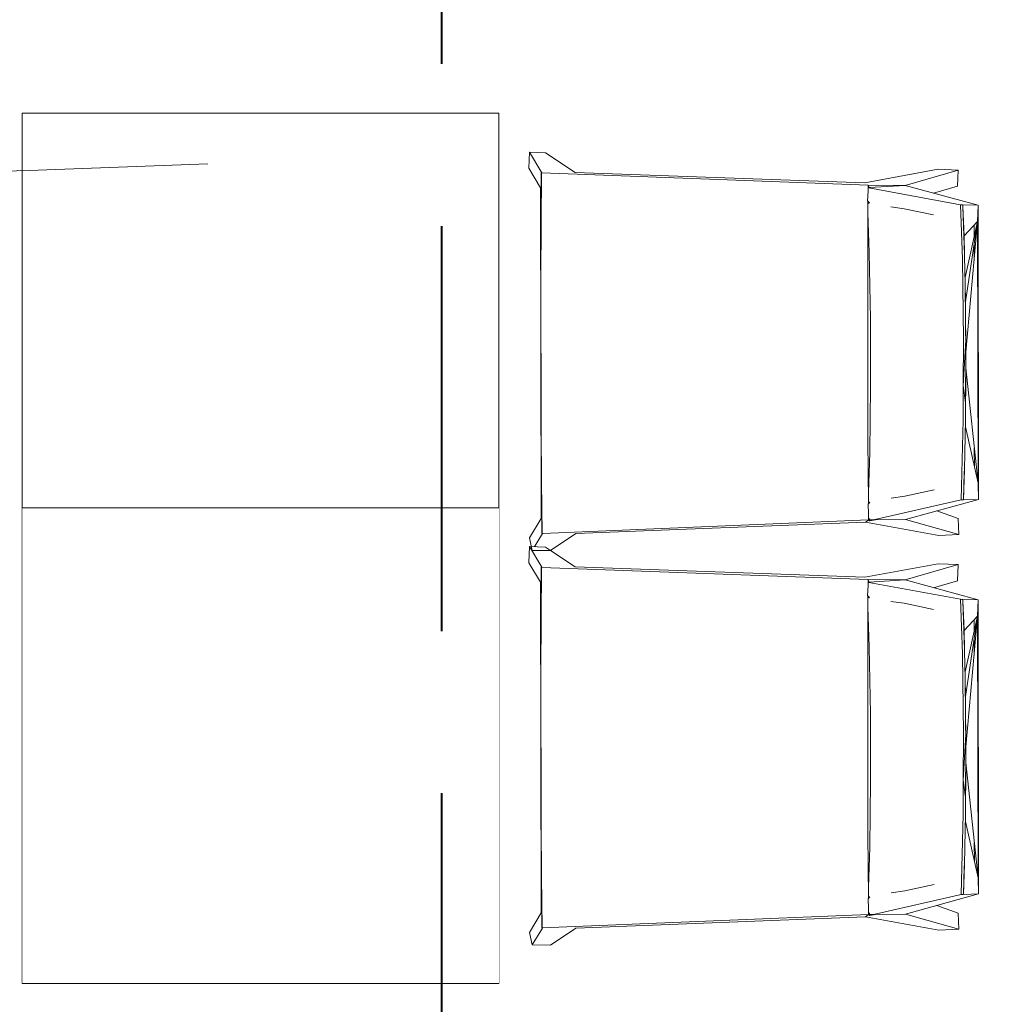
# Model space of a CAD drawing. Header units: millimetres. Extents: x 2016045 to 2079203, y -1576958 to -1542749.
# Tile 23 of 109: x 2037406 to 2038609, y -1568516 to -1567301. Entities that reach past the tile are written whole.
import ezdxf

# ---------------------------------------------------------------- set-up
doc = ezdxf.new("R2010")
doc.units = ezdxf.units.MM
doc.header["$MEASUREMENT"] = 0
for name, pattern in [('Dashed', [5644.44, 2822.22, -2822.22]), ('Przerywana DŁUGA', [700, 500, -200]), ('Wipeout_Contour', [1000, 0, -1000])]:
    doc.linetypes.add(name, pattern=pattern)
for name, color, linetype, lineweight in [('a___cienka___0.15_Nr_pióra__241', 7, 'Continuous', 25), ('PRZEKROJE PARTER_Nr_pióra__5', 7, 'Continuous', 40), ('Wymiarowanie_Nr_pióra__1', 7, 'Continuous', 0)]:
    doc.layers.add(name, color=color, linetype=linetype, lineweight=lineweight)
for name, color, linetype in [('MEBLE PKN', 7, 'Continuous'), ('PRZEKROJE PARTER', 7, 'Continuous'), ('Wymiarowanie', 7, 'Continuous')]:
    doc.layers.add(name, color=color, linetype=linetype)
doc.layers.add('MEBLE PKN_Nr_pióra__12', color=7, linetype='Continuous', lineweight=5, true_color=0x9f9f9f)
doc.layers.add('Wymiarowanie_Nr_pióra__3', color=7, linetype='Continuous', lineweight=35, true_color=0x008200)
doc.styles.add('GENERATED_STYLE_1', font='arial.ttf')
doc.dimstyles.new('GENERATED_STYLE__1', dxfattribs={"dimtxt": 125, "dimasz": 114, "dimexe": 0.18, "dimexo": 0, "dimgap": 0.09, "dimtad": 1, "dimtih": 1, "dimtoh": 1, "dimdec": 0, "dimlfac": 0.1, "dimzin": 0, "dimdsep": 46, "dimtxsty": 'GENERATED_STYLE_1', "dimblk": 'ARROWHEAD_2', "dimblk1": 'ARROWHEAD_2', "dimblk2": 'ARROWHEAD_2', "dimcen": 0.09, "dimclrd": 7, "dimclre": 7, "dimclrt": 7, "dimadec": 4, "dimazin": 0, "dimtfac": 1, "dimtdec": 4, "dimtmove": 0, "dimatfit": 3, "dimfxl": 0, "dimtolj": 1, "dimtzin": 0, "dimarcsym": 0})

# ---------------------------------------------------------------- blocks, each defined once
blk = doc.blocks.new('*D151', base_point=(1682719.6, -1237567.4))
at = {"layer": 'Wymiarowanie_Nr_pióra__1', "linetype": 'Continuous'}
for p, q in [((2031751.4, -1572444), (2031751.4, -1572219)), ((2041101, -1572444), (2041101, -1572219)), ((2031751.4, -1572331.5), (2041101, -1572331.5))]:
    blk.add_line(p, q, dxfattribs=at)
at = {"layer": 'Wymiarowanie_Nr_pióra__3', "linetype": 'Continuous'}
for p, q in [((2031794.7, -1572256.5), (2031708.1, -1572406.5)), ((2041144.3, -1572256.5), (2041057.7, -1572406.5))]:
    blk.add_line(p, q, dxfattribs=at)
at = {"layer": 'Wymiarowanie_Nr_pióra__1', "insert": (2036283.9, -1572306.5), "char_height": 125, "attachment_point": 7, "style": 'GENERATED_STYLE_1'}
blk.add_mtext('\\A1;{\\fArial|b0|i0|c238|p38;935}', dxfattribs=at)
blk = doc.blocks.new('ARROWHEAD_2')
at = {"color": 0, "linetype": 'Continuous', "lineweight": 0}
for p, q in [((-0.378, -0.655), (0.378, 0.655)), ((0, 0), (-1, 0))]:
    blk.add_line(p, q, dxfattribs=at)
blk = doc.blocks.new('*D153', base_point=(1682719.6, -1237567.4))
at = {"layer": 'Wymiarowanie_Nr_pióra__1', "linetype": 'Continuous'}
for p, q in [((2023749.9, -1572694), (2023749.9, -1572469)), ((2041502.9, -1572694), (2041502.9, -1572469)), ((2023676.5, -1572581.5), (2023749.9, -1572581.5)), ((2023749.9, -1572581.5), (2041502.9, -1572581.5)), ((2041502.9, -1572581.5), (2041576.2, -1572581.5))]:
    blk.add_line(p, q, dxfattribs=at)
at = {"layer": 'Wymiarowanie_Nr_pióra__3', "linetype": 'Continuous'}
for p, q in [((2023793.2, -1572506.5), (2023706.6, -1572656.5)), ((2041459.6, -1572656.5), (2041546.2, -1572506.5))]:
    blk.add_line(p, q, dxfattribs=at)
at = {"layer": 'Wymiarowanie_Nr_pióra__1', "insert": (2032436.7, -1572556.5), "char_height": 125, "attachment_point": 7, "style": 'GENERATED_STYLE_1'}
blk.add_mtext('\\A1;{\\fArial|b0|i0|c238|p38;1776}', dxfattribs=at)
blk = doc.blocks.new('Płaszczyzna odcinająca_1', base_point=(2037926.7, -1573130.6))
at = {"layer": 'PRZEKROJE PARTER_Nr_pióra__5', "linetype": 'Przerywana DŁUGA'}
blk.add_line((2037926.7, -1572955.6), (2037926.7, -1549573.1), dxfattribs=at)

msp = doc.modelspace()

# ---------------------------------------------------------------- wipeouts: each hides what was drawn before it
at = {"color": 254, "linetype": 'Wipeout_Contour', "lineweight": 0, "ltscale": 10283927.51224094}
msp.add_wipeout([(2037408.7, -1568003.4), (2037997.3, -1568003.4), (2037997.3, -1567416.4), (2037408.7, -1567416.4)], dxfattribs=at).dxf.layer = 'MEBLE PKN'
at = {"color": 254, "linetype": 'Wipeout_Contour', "lineweight": 0, "ltscale": 56572369.80741245}
msp.add_wipeout([(2038564.1, -1567916.5), (2038537.7, -1567907.3), (2038589.3, -1567893), (2038588.7, -1567530), (2038533.8, -1567515), (2038563.3, -1567506.5), (2038564.3, -1567486.5), (2038539.4, -1567485.5), (2038449.1, -1567502.1), (2038091.5, -1567489.5), (2038054.8, -1567465.2), (2038034.8, -1567464.3), (2038034, -1567484.3), (2038048.5, -1567508.4), (2038049.2, -1567916.5), (2038034.8, -1567940.5), (2038038.4, -1567955.9), (2038060.9, -1567956.2), (2038092.3, -1567935.2), (2038449.9, -1567921.3), (2038540.2, -1567937.6), (2038565.1, -1567936.5)], dxfattribs=at).dxf.layer = 'MEBLE PKN'

# ---------------------------------------------------------------- next in the draw order: linework, layer by layer
at = {"layer": 'MEBLE PKN_Nr_pióra__12', "linetype": 'Continuous'}
for p, q in [((2037997.3, -1567416.4), (2037408.7, -1567416.4)), ((2037408.7, -1567416.4), (2037408.7, -1568490.4)), ((2037997.3, -1568490.4), (2037997.3, -1567416.4)), ((2038034, -1567484.3), (2038034.8, -1567464.3)), ((2038034.8, -1567464.3), (2038050.2, -1567489.8)), ((2038034.8, -1567464.3), (2038054.8, -1567465.2)), ((2038054.8, -1567465.2), (2038091.5, -1567489.5)), ((2037235, -1567493.9), (2037637.7, -1567478.8)), ((2038034, -1567484.3), (2038048.5, -1567508.4)), ((2038049.4, -1567489.8), (2038049.1, -1567553.2)), ((2038049.6, -1567489.9), (2038049.3, -1567553.4)), ((2038050.2, -1567489.8), (2038049.4, -1567489.8)), ((2038049.6, -1567489.9), (2038049.4, -1567489.8)), ((2038050.3, -1567489.9), (2038049.6, -1567489.9)), ((2038452.9, -1567505), (2038050.3, -1567489.9)), ((2038091.5, -1567489.5), (2038449.1, -1567502.1)), ((2038449.1, -1567502.1), (2038539.4, -1567485.5)), ((2038564.3, -1567486.5), (2038498.6, -1567505.4)), ((2038539.4, -1567485.5), (2038564.3, -1567486.5)), ((2038563.3, -1567506.5), (2038564.3, -1567486.5)), ((2038452.8, -1567505), (2038498.6, -1567505.4)), ((2038452.8, -1567505), (2038452.9, -1567505)), ((2038452.9, -1567505), (2038452.9, -1567505.2)), ((2038454.4, -1567508.2), (2038452.9, -1567505.2)), ((2038452.9, -1567505.2), (2038452.9, -1567512.1)), ((2038454.4, -1567508.2), (2038498.6, -1567505.4)), ((2038498.6, -1567505.4), (2038588.7, -1567530)), ((2038533.8, -1567515), (2038563.3, -1567506.5)), ((2038048.5, -1567508.4), (2038049.2, -1567916.5)), ((2038452.9, -1567512.1), (2038452.2, -1567525)), ((2038567.1, -1567529.3), (2038454, -1567508.6)), ((2038452.5, -1567525), (2038452.2, -1567525)), ((2038452.5, -1567524.8), (2038452.8, -1567525)), ((2038452.8, -1567525), (2038452.5, -1567525)), ((2038452.7, -1567538.8), (2038452.8, -1567526.1)), ((2038452.8, -1567526.1), (2038452.8, -1567525)), ((2038453.7, -1567526.2), (2038452.8, -1567525)), ((2038452.8, -1567526.1), (2038453.7, -1567527.7)), ((2038454.5, -1567527.3), (2038453.7, -1567526.2)), ((2038568.6, -1567529.4), (2038567.1, -1567529.3)), ((2038569.3, -1567596.7), (2038567.1, -1567529.3)), ((2038570.1, -1567529.4), (2038568.6, -1567529.4)), ((2038588.7, -1567530), (2038570.1, -1567529.4)), ((2038570.1, -1567529.4), (2038570.1, -1567529.8)), ((2038570.1, -1567530.2), (2038570.1, -1567529.8)), ((2038570.1, -1567530.2), (2038570.1, -1567530.8)), ((2038570.1, -1567531.3), (2038570.1, -1567530.8)), ((2038588.1, -1567550), (2038588.7, -1567530)), ((2038589.3, -1567893), (2038588.7, -1567530)), ((2038454.4, -1567588.2), (2038452.7, -1567538.8)), ((2038452.7, -1567552.7), (2038452.7, -1567538.8)), ((2038481.2, -1567532.1), (2038497.6, -1567534.2)), ((2038533.9, -1567541.8), (2038497.6, -1567534.2)), ((2038571.4, -1567567.7), (2038570.1, -1567531.3)), ((2038571.9, -1567591.3), (2038570.1, -1567531.3)), ((2038049.1, -1567553.2), (2038048.9, -1567616.9)), ((2038049.3, -1567553.4), (2038049.1, -1567616.9)), ((2038452.5, -1567616.2), (2038452.7, -1567552.7)), ((2038588.1, -1567550), (2038571.4, -1567567.7)), ((2038572.6, -1567619), (2038588.1, -1567550)), ((2038588.1, -1567550), (2038573.2, -1567649.1)), ((2038588.1, -1567550), (2038573.6, -1567711.4)), ((2038583.7, -1567554.7), (2038583.7, -1567569.7)), ((2038588.7, -1567872.9), (2038588.1, -1567550)), ((2038571.9, -1567591.3), (2038571.4, -1567567.7)), ((2038583.7, -1567579.4), (2038583.7, -1567598.7)), ((2038455.9, -1567670.7), (2038454.4, -1567588.2)), ((2038571.9, -1567591.3), (2038571.9, -1567592)), ((2038570.8, -1567695.7), (2038569.3, -1567596.7)), ((2038571.9, -1567592), (2038572, -1567592.7)), ((2038572, -1567592.7), (2038572, -1567593)), ((2038572.5, -1567611.1), (2038572, -1567593)), ((2038572.4, -1567610), (2038572, -1567593)), ((2038572.4, -1567610), (2038572.4, -1567610)), ((2038572.4, -1567610), (2038572.5, -1567611.1)), ((2038572.5, -1567611.1), (2038572.4, -1567610.4)), ((2038572.4, -1567610.6), (2038572.4, -1567611.1)), ((2038572.4, -1567611.1), (2038572.4, -1567611.1)), ((2038572.4, -1567613.2), (2038572.4, -1567611.1)), ((2038572.4, -1567613.2), (2038572.5, -1567611.1)), ((2038572.4, -1567613.5), (2038572.4, -1567613.2)), ((2038572.6, -1567619.3), (2038572.4, -1567613.5)), ((2038572.7, -1567626.6), (2038572.5, -1567611.1)), ((2038048.9, -1567616.9), (2038048.9, -1567680.6)), ((2038049.1, -1567616.9), (2038049.1, -1567680.6)), ((2038452.5, -1567679.9), (2038452.5, -1567616.2)), ((2038572.6, -1567619.3), (2038572.6, -1567619)), ((2038572.7, -1567626.6), (2038572.6, -1567619.3)), ((2038572.7, -1567626.6), (2038572.7, -1567627.2)), ((2038572.7, -1567627.2), (2038572.7, -1567627.3)), ((2038573.2, -1567649.1), (2038572.7, -1567627.3)), ((2038573.4, -1567671.4), (2038572.7, -1567627.3)), ((2038573.4, -1567671.4), (2038573.2, -1567649.1)), ((2038456, -1567753.2), (2038455.9, -1567670.7)), ((2038573.4, -1567674.6), (2038573.4, -1567671.4)), ((2038573.4, -1567674.6), (2038573.4, -1567674.6)), ((2038573.6, -1567692.8), (2038573.4, -1567674.6)), ((2038573.6, -1567708.5), (2038573.4, -1567674.6)), ((2038048.9, -1567680.6), (2038049, -1567744.3)), ((2038049.1, -1567680.6), (2038049.2, -1567744.2)), ((2038452.6, -1567743.5), (2038452.5, -1567679.9)), ((2038570.5, -1567752.8), (2038570.8, -1567695.7)), ((2038570.5, -1567752.8), (2038573.5, -1567696.3)), ((2038573.6, -1567692.8), (2038573.5, -1567693)), ((2038573.5, -1567695.2), (2038573.6, -1567692.8)), ((2038573.5, -1567696.3), (2038573.5, -1567695.2)), ((2038573.5, -1567696.3), (2038573.6, -1567708.5)), ((2038573.6, -1567693.8), (2038573.6, -1567692.8)), ((2038573.6, -1567693.8), (2038573.6, -1567710.3)), ((2038573.6, -1567708.5), (2038573.6, -1567693.8)), ((2038573.2, -1567772.7), (2038573.6, -1567711.8)), ((2038573.5, -1567756.2), (2038573.6, -1567711.5)), ((2038573.6, -1567712), (2038573.5, -1567748.4)), ((2038573.6, -1567708.5), (2038573.6, -1567710.3)), ((2038573.6, -1567710.3), (2038573.6, -1567710.4)), ((2038573.6, -1567710.4), (2038573.6, -1567711)), ((2038573.6, -1567711.4), (2038573.6, -1567711)), ((2038573.6, -1567711.5), (2038573.6, -1567711.4)), ((2038573.6, -1567712), (2038573.6, -1567711.5)), ((2038573.7, -1567730.6), (2038573.6, -1567712)), ((2038573.5, -1567756.2), (2038573.7, -1567735.9)), ((2038573.7, -1567732), (2038573.7, -1567730.6)), ((2038588.7, -1567872.9), (2038573.7, -1567730.6)), ((2038573.7, -1567732), (2038573.7, -1567735.9)), ((2038049, -1567744.3), (2038049.2, -1567808)), ((2038049.2, -1567744.2), (2038049.5, -1567807.9)), ((2038452.8, -1567807.2), (2038452.6, -1567743.5)), ((2038573.2, -1567772.8), (2038573.5, -1567749.5)), ((2038573.5, -1567748.4), (2038573.5, -1567749.5)), ((2038454.9, -1567835.7), (2038456, -1567753.2)), ((2038570.3, -1567794.7), (2038570.5, -1567752.8)), ((2038570.5, -1567752.8), (2038573.3, -1567773.6)), ((2038573.3, -1567773.6), (2038573.5, -1567756.2)), ((2038573.4, -1567774.6), (2038573.5, -1567756.2)), ((2038573.1, -1567790.4), (2038573.3, -1567773.6)), ((2038573.3, -1567773.6), (2038573.4, -1567774.6)), ((2038573, -1567798.2), (2038573.4, -1567774.6)), ((2038573.1, -1567790.4), (2038573.4, -1567774.6)), ((2038573.4, -1567774.6), (2038573.3, -1567775.5)), ((2038567.8, -1567893.7), (2038570.3, -1567794.7)), ((2038573, -1567794), (2038572.2, -1567835.9)), ((2038573.1, -1567790.6), (2038573, -1567798.2)), ((2038573, -1567794), (2038573.1, -1567790.6)), ((2038573, -1567798.2), (2038573, -1567803.4)), ((2038049.2, -1567808), (2038049.6, -1567871.6)), ((2038049.5, -1567807.9), (2038049.9, -1567871.5)), ((2038453.2, -1567870.8), (2038452.8, -1567807.2)), ((2038572.9, -1567812.1), (2038573, -1567803.6)), ((2038573, -1567803.4), (2038573, -1567803.6)), ((2038573, -1567803.6), (2038588.7, -1567872.9)), ((2038584.1, -1567829.8), (2038584.2, -1567853.1)), ((2038453.3, -1567885), (2038454.9, -1567835.7)), ((2038571.9, -1567856.3), (2038572.2, -1567836.5)), ((2038572.2, -1567835.9), (2038572.2, -1567836.1)), ((2038572.2, -1567836.1), (2038572.2, -1567836.2)), ((2038572.2, -1567836.2), (2038572.2, -1567836.4)), ((2038572.2, -1567836.2), (2038572.2, -1567836.2)), ((2038572.2, -1567836.4), (2038572.2, -1567836.5)), ((2038570.7, -1567893.6), (2038571.9, -1567856.3)), ((2038571.9, -1567856.3), (2038571.6, -1567859.9)), ((2038571.9, -1567856.3), (2038571.7, -1567855.3)), ((2038571.8, -1567853.4), (2038571.9, -1567856.3)), ((2038453.3, -1567885), (2038453.2, -1567870.8)), ((2038570.7, -1567893.6), (2038571.6, -1567859.9)), ((2038049.6, -1567871.6), (2038050.2, -1567935.1)), ((2038049.9, -1567871.5), (2038050.4, -1567934.9)), ((2038534.7, -1567881.3), (2038498.3, -1567889)), ((2038589.3, -1567893), (2038588.7, -1567872.9)), ((2038453.4, -1567897.2), (2038453.3, -1567885)), ((2038459.7, -1567918.4), (2038567.8, -1567893.7)), ((2038498.3, -1567889), (2038481.4, -1567891.5)), ((2038589.3, -1567893), (2038499.3, -1567917.9)), ((2038567.8, -1567893.7), (2038569.2, -1567893.6)), ((2038569.2, -1567893.6), (2038570.7, -1567893.6)), ((2038570.7, -1567893.6), (2038589.3, -1567893)), ((2038589.3, -1567893), (2038589.3, -1567893)), ((2038452.9, -1567898.4), (2038453.5, -1567898.4)), ((2038452.9, -1567898.4), (2038453.6, -1567911.3)), ((2038453.1, -1567898.7), (2038452.9, -1567898.4)), ((2038453.5, -1567898.4), (2038453.1, -1567898.7)), ((2038454.3, -1567896.2), (2038453.4, -1567898)), ((2038453.4, -1567898), (2038453.4, -1567897.2)), ((2038453.5, -1567898.4), (2038453.4, -1567898)), ((2038453.5, -1567898.4), (2038454.4, -1567896.1)), ((2038455.2, -1567896.4), (2038453.5, -1567898.4)), ((2038564.1, -1567916.5), (2038537.7, -1567907.3)), ((2038049.2, -1567916.5), (2038034.8, -1567940.5)), ((2038453.6, -1567918.4), (2038051, -1567934.9)), ((2038449.9, -1567921.3), (2038453.5, -1567918.5)), ((2038453.6, -1567918.4), (2038453.5, -1567918.5)), ((2038453.5, -1567918.5), (2038454.7, -1567918.4)), ((2038453.5, -1567918.5), (2038454.7, -1567919.5)), ((2038453.6, -1567911.3), (2038453.6, -1567918.4)), ((2038454.7, -1567916.4), (2038454.7, -1567918.4)), ((2038462, -1567918.3), (2038454.7, -1567919.5)), ((2038454.7, -1567919.5), (2038459.7, -1567918.4)), ((2038454.7, -1567918.4), (2038459.7, -1567918.4)), ((2038499.3, -1567917.9), (2038462, -1567918.3)), ((2038499.3, -1567917.9), (2038565.1, -1567936.5)), ((2038565.1, -1567936.5), (2038564.1, -1567916.5)), ((2038449.9, -1567921.3), (2038092.3, -1567935.2)), ((2038540.2, -1567937.6), (2038449.9, -1567921.3)), ((2038050.9, -1567935.1), (2038038.4, -1567955.9)), ((2038050.4, -1567934.9), (2038050.2, -1567935.1)), ((2038050.2, -1567935.1), (2038050.9, -1567935.1)), ((2038050.4, -1567934.9), (2038051, -1567934.9)), ((2038092.3, -1567935.2), (2038060.9, -1567956.2)), ((2038565.1, -1567936.5), (2038540.2, -1567937.6)), ((2037408.7, -1568003.4), (2037997.3, -1568003.4))]:
    msp.add_line(p, q, dxfattribs=at)

# ---------------------------------------------------------------- next in the draw order: wipeouts: each hides what was drawn before it
at = {"color": 254, "linetype": 'Wipeout_Contour', "lineweight": 0, "ltscale": 10285115.41575147}
msp.add_wipeout([(2037408.7, -1568490.4), (2037997.3, -1568490.4), (2037997.3, -1567903.4), (2037408.7, -1567903.4)], dxfattribs=at).dxf.layer = 'MEBLE PKN'
at = {"color": 254, "linetype": 'Wipeout_Contour', "lineweight": 0, "ltscale": 56578902.0399895}
msp.add_wipeout([(2038564.1, -1568403.5), (2038537.7, -1568394.2), (2038589.3, -1568380), (2038588.7, -1568016.9), (2038533.8, -1568002), (2038563.3, -1567993.5), (2038564.3, -1567973.5), (2038539.4, -1567972.4), (2038449.1, -1567989.1), (2038091.5, -1567976.4), (2038054.8, -1567952.1), (2038034.8, -1567951.3), (2038034, -1567971.3), (2038048.5, -1567995.3), (2038049.2, -1568403.4), (2038034.8, -1568427.5), (2038038.4, -1568442.9), (2038060.9, -1568443.1), (2038092.3, -1568422.2), (2038449.9, -1568408.3), (2038540.2, -1568424.6), (2038565.1, -1568423.5)], dxfattribs=at).dxf.layer = 'MEBLE PKN'

# ---------------------------------------------------------------- next in the draw order: linework, layer by layer
at = {"layer": 'a___cienka___0.15_Nr_pióra__241', "linetype": 'Dashed', "flags": 128}
for points in [[(2041221, -1567310.9), (2041221, -1568140.9), (2031631.7, -1568140.9), (2031631.7, -1567310.9)], [(2041151, -1567310.9), (2041151, -1568070.9), (2031701.7, -1568070.9), (2031701.7, -1567310.9)]]:
    msp.add_lwpolyline(points, dxfattribs=at)
at = {"layer": 'MEBLE PKN_Nr_pióra__12', "linetype": 'Continuous'}
for p, q in [((2037997.3, -1567903.4), (2037408.7, -1567903.4)), ((2038034.8, -1567940.5), (2038038.4, -1567955.9)), ((2038034, -1567971.3), (2038034.8, -1567951.3)), ((2038034.8, -1567951.3), (2038050.2, -1567976.7)), ((2038034.8, -1567951.3), (2038054.8, -1567952.1)), ((2038038.4, -1567955.9), (2038060.9, -1567956.2)), ((2038054.8, -1567952.1), (2038091.5, -1567976.4)), ((2038034, -1567971.3), (2038048.5, -1567995.3)), ((2038049.4, -1567976.7), (2038049.1, -1568040.2)), ((2038049.6, -1567976.9), (2038049.3, -1568040.3)), ((2038050.2, -1567976.7), (2038049.4, -1567976.7)), ((2038049.6, -1567976.9), (2038049.4, -1567976.7)), ((2038050.3, -1567976.9), (2038049.6, -1567976.9)), ((2038452.9, -1567992), (2038050.3, -1567976.9)), ((2038091.5, -1567976.4), (2038449.1, -1567989.1)), ((2038449.1, -1567989.1), (2038539.4, -1567972.4)), ((2038564.3, -1567973.5), (2038498.6, -1567992.4)), ((2038539.4, -1567972.4), (2038564.3, -1567973.5)), ((2038563.3, -1567993.5), (2038564.3, -1567973.5)), ((2038452.8, -1567991.9), (2038498.6, -1567992.4)), ((2038452.8, -1567991.9), (2038452.9, -1567992)), ((2038452.9, -1567992), (2038452.9, -1567992.2)), ((2038454.4, -1567995.2), (2038452.9, -1567992.2)), ((2038452.9, -1567992.2), (2038452.9, -1567999.1)), ((2038454.4, -1567995.2), (2038498.6, -1567992.4)), ((2038498.6, -1567992.4), (2038588.7, -1568016.9)), ((2038048.5, -1567995.3), (2038049.2, -1568403.4)), ((2038452.9, -1567999.1), (2038452.2, -1568011.9)), ((2038567.1, -1568016.3), (2038454, -1567995.6)), ((2038533.8, -1568002), (2038563.3, -1567993.5)), ((2038452.5, -1568012), (2038452.2, -1568011.9)), ((2038452.5, -1568011.7), (2038452.8, -1568012)), ((2038452.8, -1568012), (2038452.5, -1568012)), ((2038452.7, -1568025.8), (2038452.8, -1568013)), ((2038452.8, -1568013), (2038452.8, -1568012)), ((2038453.7, -1568013.2), (2038452.8, -1568012)), ((2038452.8, -1568013), (2038453.7, -1568014.7)), ((2038454.5, -1568014.3), (2038453.7, -1568013.2)), ((2038568.6, -1568016.4), (2038567.1, -1568016.3)), ((2038569.3, -1568083.6), (2038567.1, -1568016.3)), ((2038570.1, -1568016.4), (2038568.6, -1568016.4)), ((2038588.7, -1568016.9), (2038570.1, -1568016.4)), ((2038570.1, -1568016.4), (2038570.1, -1568016.8)), ((2038570.1, -1568017.2), (2038570.1, -1568016.8)), ((2038588.1, -1568037), (2038588.7, -1568016.9)), ((2038589.3, -1568380), (2038588.7, -1568016.9)), ((2038454.4, -1568075.2), (2038452.7, -1568025.8)), ((2038452.7, -1568039.6), (2038452.7, -1568025.8)), ((2038481.2, -1568019.1), (2038497.6, -1568021.2)), ((2038533.9, -1568028.8), (2038497.6, -1568021.2)), ((2038570.1, -1568017.2), (2038570.1, -1568017.7)), ((2038570.1, -1568018.3), (2038570.1, -1568017.7)), ((2038571.4, -1568054.7), (2038570.1, -1568018.3)), ((2038571.9, -1568078.2), (2038570.1, -1568018.3)), ((2038049.1, -1568040.2), (2038048.9, -1568103.8)), ((2038049.3, -1568040.3), (2038049.1, -1568103.9)), ((2038452.5, -1568103.2), (2038452.7, -1568039.6)), ((2038588.1, -1568037), (2038571.4, -1568054.7)), ((2038572.6, -1568106), (2038588.1, -1568037)), ((2038588.1, -1568037), (2038573.2, -1568136.1)), ((2038588.1, -1568037), (2038573.6, -1568198.4)), ((2038588.7, -1568359.9), (2038588.1, -1568037)), ((2038583.7, -1568041.7), (2038583.7, -1568056.7)), ((2038571.9, -1568078.2), (2038571.4, -1568054.7)), ((2038455.9, -1568157.7), (2038454.4, -1568075.2)), ((2038583.7, -1568066.3), (2038583.7, -1568085.7)), ((2038570.8, -1568182.7), (2038569.3, -1568083.6)), ((2038571.9, -1568078.2), (2038571.9, -1568079)), ((2038571.9, -1568079), (2038572, -1568079.7)), ((2038572, -1568079.7), (2038572, -1568080)), ((2038572.5, -1568098.1), (2038572, -1568080)), ((2038572.4, -1568097), (2038572, -1568080)), ((2038572.4, -1568097), (2038572.4, -1568097)), ((2038572.4, -1568097), (2038572.5, -1568098.1)), ((2038572.5, -1568098.1), (2038572.4, -1568097.4)), ((2038572.4, -1568097.6), (2038572.4, -1568098)), ((2038572.4, -1568098), (2038572.4, -1568098.1)), ((2038572.4, -1568100.2), (2038572.4, -1568098.1)), ((2038572.4, -1568100.2), (2038572.5, -1568098.1)), ((2038572.4, -1568100.5), (2038572.4, -1568100.2)), ((2038572.6, -1568106.3), (2038572.4, -1568100.5)), ((2038572.7, -1568113.6), (2038572.5, -1568098.1)), ((2038048.9, -1568103.8), (2038048.9, -1568167.5)), ((2038049.1, -1568103.9), (2038049.1, -1568167.6)), ((2038452.5, -1568166.9), (2038452.5, -1568103.2)), ((2038572.6, -1568106.3), (2038572.6, -1568106)), ((2038572.7, -1568113.6), (2038572.6, -1568106.3)), ((2038572.7, -1568113.6), (2038572.7, -1568114.1)), ((2038572.7, -1568114.1), (2038572.7, -1568114.3)), ((2038573.2, -1568136.1), (2038572.7, -1568114.3)), ((2038573.4, -1568158.3), (2038572.7, -1568114.3)), ((2038573.4, -1568158.3), (2038573.2, -1568136.1)), ((2038456, -1568240.2), (2038455.9, -1568157.7)), ((2038573.4, -1568161.6), (2038573.4, -1568158.3)), ((2038573.4, -1568161.6), (2038573.4, -1568161.6)), ((2038573.6, -1568179.8), (2038573.4, -1568161.6)), ((2038573.6, -1568195.5), (2038573.4, -1568161.6)), ((2038048.9, -1568167.5), (2038049, -1568231.3)), ((2038049.1, -1568167.6), (2038049.2, -1568231.2)), ((2038452.6, -1568230.5), (2038452.5, -1568166.9)), ((2038570.5, -1568239.7), (2038570.8, -1568182.7)), ((2038570.5, -1568239.7), (2038573.5, -1568183.3)), ((2038573.6, -1568179.8), (2038573.5, -1568179.9)), ((2038573.5, -1568182.1), (2038573.6, -1568179.8)), ((2038573.5, -1568183.3), (2038573.5, -1568182.1)), ((2038573.5, -1568183.3), (2038573.6, -1568195.5)), ((2038573.6, -1568180.8), (2038573.6, -1568179.8)), ((2038573.6, -1568180.8), (2038573.6, -1568197.3)), ((2038573.6, -1568195.5), (2038573.6, -1568180.8)), ((2038573.2, -1568259.7), (2038573.6, -1568198.8)), ((2038573.5, -1568243.2), (2038573.6, -1568198.5)), ((2038573.6, -1568199), (2038573.5, -1568235.4)), ((2038573.6, -1568195.5), (2038573.6, -1568197.3)), ((2038573.6, -1568197.3), (2038573.6, -1568197.4)), ((2038573.6, -1568197.4), (2038573.6, -1568198)), ((2038573.6, -1568198.4), (2038573.6, -1568198)), ((2038573.6, -1568198.5), (2038573.6, -1568198.4)), ((2038573.6, -1568199), (2038573.6, -1568198.5)), ((2038573.7, -1568217.6), (2038573.6, -1568199)), ((2038573.5, -1568243.2), (2038573.7, -1568222.8)), ((2038573.7, -1568219), (2038573.7, -1568217.6)), ((2038588.7, -1568359.9), (2038573.7, -1568217.6)), ((2038573.7, -1568219), (2038573.7, -1568222.8)), ((2038049, -1568231.3), (2038049.2, -1568294.9)), ((2038049.2, -1568231.2), (2038049.5, -1568294.9)), ((2038452.8, -1568294.2), (2038452.6, -1568230.5)), ((2038573.5, -1568235.4), (2038573.5, -1568236.5)), ((2038454.9, -1568322.7), (2038456, -1568240.2)), ((2038570.3, -1568281.7), (2038570.5, -1568239.7)), ((2038570.5, -1568239.7), (2038573.3, -1568260.6)), ((2038573.2, -1568259.8), (2038573.5, -1568236.5)), ((2038573.3, -1568260.6), (2038573.5, -1568243.2)), ((2038573.4, -1568261.5), (2038573.5, -1568243.2)), ((2038573, -1568285.1), (2038573.4, -1568261.5)), ((2038573.1, -1568277.4), (2038573.3, -1568260.6)), ((2038573.1, -1568277.4), (2038573.4, -1568261.5)), ((2038573.3, -1568260.6), (2038573.4, -1568261.5)), ((2038573.4, -1568261.5), (2038573.3, -1568262.5)), ((2038567.8, -1568380.7), (2038570.3, -1568281.7)), ((2038573, -1568281), (2038572.2, -1568322.8)), ((2038573.1, -1568277.5), (2038573, -1568285.1)), ((2038573, -1568281), (2038573.1, -1568277.5)), ((2038049.2, -1568294.9), (2038049.6, -1568358.6)), ((2038049.5, -1568294.9), (2038049.9, -1568358.4)), ((2038453.2, -1568357.7), (2038452.8, -1568294.2)), ((2038572.9, -1568299.1), (2038573, -1568290.6)), ((2038573, -1568285.1), (2038573, -1568290.4)), ((2038573, -1568290.4), (2038573, -1568290.6)), ((2038573, -1568290.6), (2038588.7, -1568359.9)), ((2038584.1, -1568316.8), (2038584.2, -1568340.1)), ((2038453.3, -1568372), (2038454.9, -1568322.7)), ((2038571.9, -1568343.3), (2038572.2, -1568323.5)), ((2038572.2, -1568322.8), (2038572.2, -1568323)), ((2038572.2, -1568323), (2038572.2, -1568323.1)), ((2038572.2, -1568323.2), (2038572.2, -1568323.1)), ((2038572.2, -1568323.2), (2038572.2, -1568323.3)), ((2038572.2, -1568323.4), (2038572.2, -1568323.5)), ((2038570.7, -1568380.6), (2038571.9, -1568343.3)), ((2038571.9, -1568343.3), (2038571.6, -1568346.8)), ((2038571.9, -1568343.3), (2038571.7, -1568342.2)), ((2038571.8, -1568340.3), (2038571.9, -1568343.3)), ((2038570.7, -1568380.6), (2038571.6, -1568346.8)), ((2038049.6, -1568358.6), (2038050.2, -1568422)), ((2038049.9, -1568358.4), (2038050.4, -1568421.9)), ((2038453.3, -1568372), (2038453.2, -1568357.7)), ((2038534.7, -1568368.3), (2038498.3, -1568376)), ((2038589.3, -1568379.9), (2038588.7, -1568359.9)), ((2038453.4, -1568384.2), (2038453.3, -1568372)), ((2038459.7, -1568405.4), (2038567.8, -1568380.7)), ((2038498.3, -1568376), (2038481.4, -1568378.5)), ((2038589.3, -1568380), (2038499.3, -1568404.8)), ((2038567.8, -1568380.7), (2038569.2, -1568380.6)), ((2038569.2, -1568380.6), (2038570.7, -1568380.6)), ((2038570.7, -1568380.6), (2038589.3, -1568380)), ((2038589.3, -1568379.9), (2038589.3, -1568380)), ((2038452.9, -1568385.4), (2038453.5, -1568385.4)), ((2038452.9, -1568385.4), (2038453.6, -1568398.2)), ((2038453.1, -1568385.6), (2038452.9, -1568385.4)), ((2038453.5, -1568385.4), (2038453.1, -1568385.6)), ((2038454.3, -1568383.2), (2038453.4, -1568385)), ((2038453.4, -1568385), (2038453.4, -1568384.2)), ((2038453.5, -1568385.4), (2038453.4, -1568385)), ((2038453.5, -1568385.4), (2038454.4, -1568383.1)), ((2038454.4, -1568384.3), (2038453.5, -1568385.4)), ((2038455.2, -1568383.4), (2038454.4, -1568384.3)), ((2038049.2, -1568403.4), (2038034.8, -1568427.5)), ((2038453.6, -1568405.4), (2038051, -1568421.9)), ((2038449.9, -1568408.3), (2038453.5, -1568405.4)), ((2038453.5, -1568405.4), (2038454.7, -1568406.5)), ((2038453.6, -1568405.4), (2038453.5, -1568405.4)), ((2038453.5, -1568405.4), (2038454.7, -1568405.4)), ((2038453.6, -1568398.2), (2038453.6, -1568405.4)), ((2038454.7, -1568403.4), (2038454.7, -1568405.4)), ((2038462, -1568405.3), (2038454.7, -1568406.5)), ((2038454.7, -1568406.5), (2038459.7, -1568405.4)), ((2038454.7, -1568405.4), (2038459.7, -1568405.4)), ((2038499.3, -1568404.8), (2038462, -1568405.3)), ((2038499.3, -1568404.8), (2038565.1, -1568423.5)), ((2038564.1, -1568403.5), (2038537.7, -1568394.2)), ((2038565.1, -1568423.5), (2038564.1, -1568403.5)), ((2038449.9, -1568408.3), (2038092.3, -1568422.2)), ((2038540.2, -1568424.6), (2038449.9, -1568408.3)), ((2038034.8, -1568427.5), (2038038.4, -1568442.9)), ((2038050.9, -1568422), (2038038.4, -1568442.9)), ((2038050.4, -1568421.9), (2038050.2, -1568422)), ((2038050.2, -1568422), (2038050.9, -1568422)), ((2038050.4, -1568421.9), (2038051, -1568421.9)), ((2038092.3, -1568422.2), (2038060.9, -1568443.1)), ((2038565.1, -1568423.5), (2038540.2, -1568424.6)), ((2038038.4, -1568442.9), (2038060.9, -1568443.1)), ((2037408.7, -1568490.4), (2037997.3, -1568490.4))]:
    msp.add_line(p, q, dxfattribs=at)

# ---------------------------------------------------------------- next in the draw order: block references
at = {"layer": 'PRZEKROJE PARTER'}
msp.add_blockref('Płaszczyzna odcinająca_1', (2037926.7, -1573130.6), dxfattribs=at)

# ---------------------------------------------------------------- next in the draw order: dimensions: what is measured, and where the dimension line sits
at = {"layer": 'Wymiarowanie', "linetype": 'Continuous'}
dim = msp.add_linear_dim(base=(2041502.9, -1572581.5), p1=(2023749.9, -1567330.9), p2=(2041502.9, -1567330.9), text='1776', dimstyle='GENERATED_STYLE__1', dxfattribs=at)
dim.commit()
dim.dimension.update_dxf_attribs({"geometry": '*D153', "text_midpoint": (2032626.4, -1572494), "dimtype": 160})
dim = msp.add_linear_dim(base=(2041101, -1572331.5), p1=(2031751.4, -1567330.9), p2=(2041101, -1567330.9), dimstyle='GENERATED_STYLE__1', dxfattribs=at)
dim.commit()
dim.dimension.update_dxf_attribs({"geometry": '*D151', "text_midpoint": (2036426.2, -1572244), "dimtype": 160})

doc.saveas('drawing.dxf')
